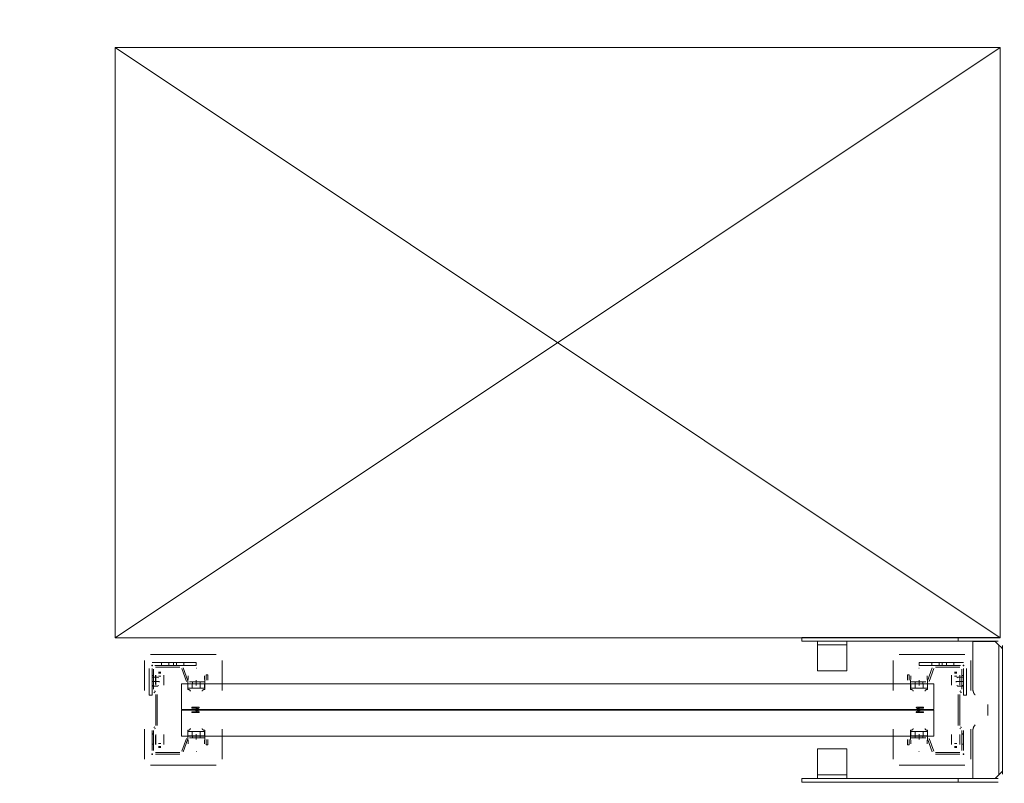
# Model space of a CAD drawing. Header units: millimetres. Extents: x -12989 to 357906, y -50379 to 30884.
# Tile 123 of 256: x 10529 to 11864, y 670 to 1704. Entities that reach past the tile are written whole.
import ezdxf

# ---------------------------------------------------------------- set-up
doc = ezdxf.new("R2010")
doc.units = ezdxf.units.MM
doc.header["$MEASUREMENT"] = 0
doc.linetypes.add('MITTE2', pattern=[112.5, 75, -12.5, 12.5, -12.5])
doc.layers.add('Nowe_A_WYM_ZEWNETRZNE', color=7, linetype='Continuous')
for name, color, linetype, lineweight in [('Nowe_A_WYM_ZEWNETRZNE_Nr_pióra__1', 7, 'Continuous', 13), ('Nowe_A_WYM_ZEWNETRZNE_Nr_pióra__45', 7, 'Continuous', 15), ('Nowe_A_WYM_ZEWNETRZNE_Nr_pióra__85', 7, 'Continuous', 13), ('Nowe_REGAŁY_Nr_pióra__18', 9, 'Continuous', 13)]:
    doc.layers.add(name, color=color, linetype=linetype, lineweight=lineweight)
doc.styles.add('STYL_AUTOMATYCZNY_3', font='arial.ttf')
doc.dimstyles.new('STYL_AUTOMATYCZNY__1', dxfattribs={"dimtxt": 139.999998, "dimasz": 71.25, "dimexe": 0.18, "dimexo": 0.0625, "dimgap": 0, "dimtad": 1, "dimtih": 1, "dimtoh": 1, "dimdec": 0, "dimlfac": 0.1, "dimzin": 0, "dimdsep": 46, "dimtxsty": 'STYL_AUTOMATYCZNY_3', "dimblk": 'ARROWHEAD_6', "dimblk1": 'ARROWHEAD_6', "dimblk2": 'ARROWHEAD_6', "dimcen": 0.09, "dimse1": 1, "dimse2": 1, "dimclrd": 7, "dimclre": 7, "dimclrt": 7, "dimadec": 0, "dimazin": 0, "dimtfac": 1, "dimtdec": 4, "dimtmove": 0, "dimatfit": 3, "dimfxl": 0, "dimtolj": 1, "dimtzin": 0, "dimarcsym": 0})
doc.dimstyles.new('STYL_AUTOMATYCZNY__2', dxfattribs={"dimtxt": 139.999998, "dimasz": 71.25, "dimexe": 0.18, "dimexo": 0.0625, "dimgap": 0, "dimtad": 1, "dimdec": 0, "dimlfac": 0.1, "dimzin": 0, "dimdsep": 46, "dimtxsty": 'STYL_AUTOMATYCZNY_3', "dimblk": 'ARROWHEAD_6', "dimblk1": 'ARROWHEAD_6', "dimblk2": 'ARROWHEAD_6', "dimcen": 0.09, "dimse1": 1, "dimse2": 1, "dimclrd": 7, "dimclre": 7, "dimclrt": 7, "dimadec": 0, "dimazin": 0, "dimtfac": 1, "dimtdec": 4, "dimtmove": 0, "dimatfit": 3, "dimfxl": 0, "dimtolj": 1, "dimtzin": 0, "dimarcsym": 0})

# ---------------------------------------------------------------- blocks, each defined once
blk = doc.blocks.new('*D267')
at = {"layer": 'Nowe_A_WYM_ZEWNETRZNE_Nr_pióra__45', "color": 7, "linetype": 'Continuous', "lineweight": 15}
for p, q in [((-1341, 187.5), (-1266, 112.5)), ((-1341, 37.5), (-1266, -37.5))]:
    blk.add_line(p, q, dxfattribs=at)
at = {"layer": 'Nowe_A_WYM_ZEWNETRZNE_Nr_pióra__85', "color": 7, "linetype": 'Continuous', "lineweight": 13}
for p, q in [((-1303.5, 150), (-1303.5, 6849.8)), ((-1233.2, 150), (-1373.8, 150)), ((-1303.5, 0), (-1303.5, 150)), ((-1233.2, 0), (-1373.8, 0)), ((-1303.5, -56.2), (-1303.5, 0))]:
    blk.add_line(p, q, dxfattribs=at)
at = {"layer": 'Nowe_A_WYM_ZEWNETRZNE_Nr_pióra__1', "color": 7, "lineweight": 13, "insert": (-1331.5, -251.1), "char_height": 140, "attachment_point": 7, "rotation": 90, "style": 'STYL_AUTOMATYCZNY_3'}
blk.add_mtext('\\A1;{\\pql;\\fArial|b0|i0|c238|p0;\\W1.000000;15}', dxfattribs=at)
blk = doc.blocks.new('ARROWHEAD_6')
at = {"color": 0, "linetype": 'Continuous', "lineweight": 0}
for p, q in [((-0.5, -0.5), (0.5, 0.5)), ((0, 0), (-1, 0))]:
    blk.add_line(p, q, dxfattribs=at)
blk = doc.blocks.new('*D268')
at = {"layer": 'Nowe_A_WYM_ZEWNETRZNE_Nr_pióra__45', "color": 7, "linetype": 'Continuous', "lineweight": 15}
blk.add_line((-1341, 187.5), (-1266, 112.5), dxfattribs=at)
at = {"layer": 'Nowe_A_WYM_ZEWNETRZNE_Nr_pióra__85', "color": 7, "linetype": 'Continuous', "lineweight": 13}
blk.add_line((-1303.5, 150), (-1303.5, 6849.8), dxfattribs=at)
blk = doc.blocks.new('*D269')
at = {"layer": 'Nowe_A_WYM_ZEWNETRZNE_Nr_pióra__45', "color": 7, "linetype": 'Continuous', "lineweight": 15}
for p, q in [((-1341, 6887.3), (-1266, 6812.3)), ((-1341, 187.5), (-1266, 112.5))]:
    blk.add_line(p, q, dxfattribs=at)
at = {"layer": 'Nowe_A_WYM_ZEWNETRZNE_Nr_pióra__85', "color": 7, "linetype": 'Continuous', "lineweight": 13}
for p, q in [((-1233.2, 6849.8), (-1373.8, 6849.8)), ((-1303.5, 150), (-1303.5, 6849.8))]:
    blk.add_line(p, q, dxfattribs=at)
at = {"layer": 'Nowe_A_WYM_ZEWNETRZNE_Nr_pióra__1', "color": 7, "lineweight": 13, "char_height": 140, "attachment_point": 7, "rotation": 90, "style": 'STYL_AUTOMATYCZNY_3'}
for s, insert in [('\\A1;{\\pql;\\fArial|b0|i0|c238|p0;\\W1.000000;15}', (-1331.5, 6598.8)), ('\\A1;{\\pql;\\fArial|b0|i0|c238|p0;\\W1.000000;670}', (-1331.5, 3233))]:
    blk.add_mtext(s, dxfattribs=dict(at, insert=insert))
blk = doc.blocks.new('*D325')
at = {"layer": 'Nowe_A_WYM_ZEWNETRZNE_Nr_pióra__45', "color": 7, "linetype": 'Continuous', "lineweight": 15}
for p, q in [((5753.2, -1542.1), (5678.2, -1617.1)), ((36387.5, -1542.1), (36312.5, -1617.1))]:
    blk.add_line(p, q, dxfattribs=at)
at = {"layer": 'Nowe_A_WYM_ZEWNETRZNE_Nr_pióra__85', "color": 7, "linetype": 'Continuous', "lineweight": 13}
for p, q in [((5715.7, -1649.9), (5715.7, -1509.3)), ((36350, -1649.9), (36350, -1509.3)), ((5715.7, -1579.6), (36350, -1579.6))]:
    blk.add_line(p, q, dxfattribs=at)
at = {"layer": 'Nowe_A_WYM_ZEWNETRZNE_Nr_pióra__1', "color": 7, "lineweight": 13, "char_height": 140, "attachment_point": 7, "style": 'STYL_AUTOMATYCZNY_3'}
for s, insert in [('\\A1;{\\pql;\\fArial|b0|i0|c238|p0;\\W1.000000;3\xa0063}', (20685.9, -1551.6)), ('\\A1;{\\pql;\\fArial|b0|i0|c238|p0;\\W1.000000;15}', (36098.9, -1551.6))]:
    blk.add_mtext(s, dxfattribs=dict(at, insert=insert))
blk = doc.blocks.new('*D327')
at = {"layer": 'Nowe_A_WYM_ZEWNETRZNE_Nr_pióra__45', "color": 7, "linetype": 'Continuous', "lineweight": 15}
for p, q in [((36387.5, -1542.1), (36312.5, -1617.1)), ((36462.5, -1617.1), (36537.5, -1542.1))]:
    blk.add_line(p, q, dxfattribs=at)
at = {"layer": 'Nowe_A_WYM_ZEWNETRZNE_Nr_pióra__85', "color": 7, "linetype": 'Continuous', "lineweight": 13}
for p, q in [((36350, -1649.9), (36350, -1509.3)), ((36500, -1649.9), (36500, -1509.3)), ((5715.7, -1579.6), (36350, -1579.6)), ((36350, -1579.6), (36500, -1579.6)), ((36500, -1579.6), (36556.2, -1579.6))]:
    blk.add_line(p, q, dxfattribs=at)
blk = doc.blocks.new('*D397')
at = {"layer": 'Nowe_A_WYM_ZEWNETRZNE_Nr_pióra__45', "color": 7, "linetype": 'Continuous', "lineweight": 15}
for p, q in [((1158.9, 187.5), (1233.9, 112.5)), ((1158.9, 37.5), (1233.9, -37.5))]:
    blk.add_line(p, q, dxfattribs=at)
at = {"layer": 'Nowe_A_WYM_ZEWNETRZNE_Nr_pióra__85', "color": 7, "linetype": 'Continuous', "lineweight": 13}
for p, q in [((1196.4, 150), (1196.4, 3150)), ((1266.7, 150), (1126.1, 150)), ((1196.4, 0), (1196.4, 150)), ((1266.7, 0), (1126.1, 0)), ((1196.4, -56.2), (1196.4, 0))]:
    blk.add_line(p, q, dxfattribs=at)
at = {"layer": 'Nowe_A_WYM_ZEWNETRZNE_Nr_pióra__1', "color": 7, "lineweight": 13, "insert": (1168.4, -251.1), "char_height": 140, "attachment_point": 7, "rotation": 90, "style": 'STYL_AUTOMATYCZNY_3'}
blk.add_mtext('\\A1;{\\pql;\\fArial|b0|i0|c238|p0;\\W1.000000;15}', dxfattribs=at)
blk = doc.blocks.new('*D398')
at = {"layer": 'Nowe_A_WYM_ZEWNETRZNE_Nr_pióra__45', "color": 7, "linetype": 'Continuous', "lineweight": 15}
for p, q in [((1158.9, 3187.5), (1233.9, 3112.5)), ((1158.9, 187.5), (1233.9, 112.5))]:
    blk.add_line(p, q, dxfattribs=at)
at = {"layer": 'Nowe_A_WYM_ZEWNETRZNE_Nr_pióra__85', "color": 7, "linetype": 'Continuous', "lineweight": 13}
for p, q in [((1266.7, 3150), (1126.1, 3150)), ((1196.4, 150), (1196.4, 3150))]:
    blk.add_line(p, q, dxfattribs=at)
at = {"layer": 'Nowe_A_WYM_ZEWNETRZNE_Nr_pióra__1', "color": 7, "lineweight": 13, "char_height": 140, "attachment_point": 7, "rotation": 90, "style": 'STYL_AUTOMATYCZNY_3'}
for s, insert in [('\\A1;{\\pql;\\fArial|b0|i0|c238|p0;\\W1.000000;15}', (1168.4, 2898.9)), ('\\A1;{\\pql;\\fArial|b0|i0|c238|p0;\\W1.000000;300}', (1168.4, 1383))]:
    blk.add_mtext(s, dxfattribs=dict(at, insert=insert))
blk = doc.blocks.new('*D406')
at = {"layer": 'Nowe_A_WYM_ZEWNETRZNE_Nr_pióra__45', "color": 7, "linetype": 'Continuous', "lineweight": 15}
for p, q in [((4921.7, 187.5), (4996.7, 112.5)), ((4921.7, 37.5), (4996.7, -37.5))]:
    blk.add_line(p, q, dxfattribs=at)
at = {"layer": 'Nowe_A_WYM_ZEWNETRZNE_Nr_pióra__85', "color": 7, "linetype": 'Continuous', "lineweight": 13}
for p, q in [((4959.2, 150), (4959.2, 1850)), ((5029.5, 150), (4888.9, 150)), ((4959.2, 0), (4959.2, 150)), ((5029.5, 0), (4888.9, 0)), ((4959.2, -56.2), (4959.2, 0))]:
    blk.add_line(p, q, dxfattribs=at)
at = {"layer": 'Nowe_A_WYM_ZEWNETRZNE_Nr_pióra__1', "color": 7, "lineweight": 13, "insert": (4931.2, -251.1), "char_height": 140, "attachment_point": 7, "rotation": 90, "style": 'STYL_AUTOMATYCZNY_3'}
blk.add_mtext('\\A1;{\\pql;\\fArial|b0|i0|c238|p0;\\W1.000000;15}', dxfattribs=at)
blk = doc.blocks.new('*D407')
at = {"layer": 'Nowe_A_WYM_ZEWNETRZNE_Nr_pióra__45', "color": 7, "linetype": 'Continuous', "lineweight": 15}
for p, q in [((4921.7, 1887.5), (4996.7, 1812.5)), ((4921.7, 187.5), (4996.7, 112.5))]:
    blk.add_line(p, q, dxfattribs=at)
at = {"layer": 'Nowe_A_WYM_ZEWNETRZNE_Nr_pióra__85', "color": 7, "linetype": 'Continuous', "lineweight": 13}
for p, q in [((5029.5, 1850), (4888.9, 1850)), ((4959.2, 150), (4959.2, 1850))]:
    blk.add_line(p, q, dxfattribs=at)
at = {"layer": 'Nowe_A_WYM_ZEWNETRZNE_Nr_pióra__1', "color": 7, "lineweight": 13, "char_height": 140, "attachment_point": 7, "rotation": 90, "style": 'STYL_AUTOMATYCZNY_3'}
for s, insert in [('\\A1;{\\pql;\\fArial|b0|i0|c238|p0;\\W1.000000;15}', (4931.2, 1598.9)), ('\\A1;{\\pql;\\fArial|b0|i0|c238|p0;\\W1.000000;170}', (4931.2, 733))]:
    blk.add_mtext(s, dxfattribs=dict(at, insert=insert))

msp = doc.modelspace()

# ---------------------------------------------------------------- linework, layer by layer
at = {"layer": 'Nowe_REGAŁY_Nr_pióra__18', "color": 9, "linetype": 'Continuous', "lineweight": 13}
for p, q in [((11589.6, 862), (11589.6, 867)), ((11855.7, 867), (11589.6, 867)), ((11589.6, 862), (11855.7, 862)), ((11610.8, 860), (11610.8, 862)), ((11610.8, 860), (11610.8, 857)), ((11650.8, 857), (11610.8, 857)), ((11610.8, 851), (11610.8, 857)), ((11650.8, 862), (11650.8, 860)), ((11650.8, 857), (11650.8, 860)), ((11650.8, 857), (11650.8, 851)), ((11801.6, 862), (11801.6, 867)), ((11824.7, 861.8), (11821.7, 861.8)), ((11821.7, 796.4), (11821.7, 861.8)), ((11824.7, 861.8), (11850.7, 861.8)), ((11850.7, 861.8), (11851.7, 861.8)), ((11856.7, 856.8), (11851.7, 861.8)), ((11856.7, 856.8), (11859.7, 853.8)), ((11856.7, 681), (11856.7, 856.8)), ((11861.7, 856), (11861.7, 682)), ((10706.7, 844), (10795.7, 844)), ((11610.8, 825), (11610.8, 851)), ((11650.8, 851), (11650.8, 825)), ((11810.7, 844), (11721.7, 844)), ((11861.7, 851.8), (11859.7, 853.8)), ((10698.7, 795.2), (10698.7, 836)), ((10709.6, 829), (10707.8, 829)), ((10708.7, 833), (10768.7, 833)), ((10708.7, 829.9), (10708.7, 828.1)), ((10768.7, 829), (10712.7, 829)), ((10713.4, 829), (10746.5, 829)), ((10721.7, 829), (10721.7, 833)), ((10731.7, 829), (10731.7, 833)), ((10737.7, 829), (10737.7, 833)), ((10741.7, 829), (10741.7, 833)), ((10751.7, 829), (10751.7, 833)), ((10768.7, 829), (10768.7, 833)), ((10803.7, 836), (10803.7, 795.2)), ((11713.7, 836), (11713.7, 795.2)), ((11808.7, 833), (11748.7, 833)), ((11748.7, 829), (11748.7, 833)), ((11748.7, 829), (11804.7, 829)), ((11765.7, 829), (11765.7, 833)), ((11803.9, 829), (11770.8, 829)), ((11775.7, 829), (11775.7, 833)), ((11779.7, 829), (11779.7, 833)), ((11785.7, 829), (11785.7, 833)), ((11795.7, 829), (11795.7, 833)), ((11809.6, 829), (11807.8, 829)), ((11808.7, 829.9), (11808.7, 828.1)), ((11818.7, 795.2), (11818.7, 836)), ((10704.7, 789), (10704.7, 825)), ((10708.7, 825), (10708.7, 789)), ((10708.7, 797.1), (10708.7, 824.3)), ((10708.7, 815.5), (10710.9, 815.5)), ((10710.9, 824.3), (10710.9, 797.1)), ((10746.5, 826.8), (10713.4, 826.8)), ((10713.6, 803.9), (10713.6, 816.1)), ((10713.7, 815.9), (10713.7, 811.7)), ((10717.6, 820.1), (10720.8, 820.1)), ((10720.7, 818.8), (10717.7, 818.8)), ((10720.7, 814.5), (10717.7, 814.5)), ((10724.7, 811.7), (10724.7, 815.9)), ((10724.8, 816.1), (10724.8, 803.9)), ((10755.3, 807.6), (10748.9, 825.1)), ((10751, 825.9), (10757.4, 808.4)), ((10757.2, 804.3), (10757.5, 815)), ((10768.4, 825.6), (10768.9, 825.6)), ((10779.8, 815), (10780.2, 804.3)), ((10782.2, 816.5), (10784.4, 816.5)), ((10782.2, 809.3), (10782.2, 816.5)), ((10784.4, 816.5), (10784.4, 809.3)), ((11610.8, 825), (11610.8, 822)), ((11650.8, 822), (11610.8, 822)), ((11650.8, 822), (11650.8, 825)), ((11732.9, 816.5), (11732.9, 809.3)), ((11735.2, 816.5), (11732.9, 816.5)), ((11735.2, 809.3), (11735.2, 816.5)), ((11737.5, 815), (11737.2, 804.3)), ((11748.9, 825.6), (11748.4, 825.6)), ((11760.2, 804.3), (11759.8, 815)), ((11766.3, 825.9), (11760, 808.4)), ((11762.1, 807.6), (11768.4, 825.1)), ((11770.8, 826.8), (11803.9, 826.8)), ((11792.6, 816.1), (11792.6, 803.9)), ((11792.7, 811.7), (11792.7, 815.9)), ((11799.8, 820.1), (11796.6, 820.1)), ((11796.7, 818.8), (11799.7, 818.8)), ((11796.7, 814.5), (11799.7, 814.5)), ((11803.7, 815.9), (11803.7, 811.7)), ((11803.8, 803.9), (11803.8, 816.1)), ((11806.4, 824.3), (11806.4, 797.1)), ((11808.7, 815.5), (11806.4, 815.5)), ((11808.7, 825), (11808.7, 789)), ((11808.7, 797.1), (11808.7, 824.3)), ((11812.7, 789), (11812.7, 825)), ((10708.6, 807.3), (10717.5, 807.3)), ((10708.7, 813.3), (10716.2, 813.3)), ((10710.9, 802), (10708.7, 802)), ((10710.9, 801.5), (10708.7, 801.5)), ((10708.7, 801.2), (10716.2, 801.2)), ((10713.7, 803.9), (10713.6, 803.9)), ((10713.7, 811.7), (10713.7, 805.1)), ((10713.7, 802.3), (10713.7, 805.1)), ((10713.7, 802.3), (10713.7, 803.9)), ((10713.7, 802.3), (10713.7, 802.3)), ((10713.7, 802.3), (10713.7, 802.3)), ((10717.6, 812.3), (10716.2, 813.3)), ((10716.2, 801.2), (10717.6, 802.2)), ((10718.5, 807.9), (10718.5, 806.6)), ((10724.7, 805.1), (10724.7, 811.7)), ((10724.7, 802.3), (10724.7, 805.1)), ((10724.7, 803.9), (10724.7, 802.3)), ((10724.8, 803.9), (10724.7, 803.9)), ((10724.7, 802.3), (10724.7, 802.3)), ((10724.7, 802.3), (10724.7, 802.3)), ((10757.2, 797.8), (10757.2, 804.3)), ((10757.2, 804.3), (10757.2, 804.3)), ((10757.3, 798.5), (10757.3, 804.3)), ((10757.3, 804.3), (10757.7, 804.3)), ((10757.7, 804.3), (10768.6, 804.3)), ((10759.7, 806.8), (10779.7, 806.8)), ((10779.7, 804.5), (10759.7, 804.5)), ((10763.2, 804.3), (10763.2, 798.3)), ((10763.5, 806.8), (10763.5, 804.5)), ((10768.6, 804.3), (10768.7, 804.3)), ((10768.7, 804.3), (10779.6, 804.3)), ((10773.8, 806.8), (10773.8, 804.5)), ((10774.2, 804.3), (10774.2, 798.3)), ((10779.6, 804.3), (10780, 804.3)), ((10780, 798.3), (10780, 804.3)), ((10780.2, 804.3), (10780.2, 804.3)), ((10780.2, 804.3), (10780.2, 797.8)), ((11737.2, 804.3), (11737.2, 804.3)), ((11737.2, 804.3), (11737.2, 797.8)), ((11737.3, 798.3), (11737.3, 804.3)), ((11737.7, 804.3), (11737.3, 804.3)), ((11757.6, 806.8), (11737.7, 806.8)), ((11737.7, 804.5), (11757.6, 804.5)), ((11748.6, 804.3), (11737.7, 804.3)), ((11743.2, 804.3), (11743.2, 798.3)), ((11743.5, 806.8), (11743.5, 804.5)), ((11748.7, 804.3), (11748.6, 804.3)), ((11759.6, 804.3), (11748.7, 804.3)), ((11753.8, 806.8), (11753.8, 804.5)), ((11754.2, 804.3), (11754.2, 798.3)), ((11760, 804.3), (11759.6, 804.3)), ((11760, 798.5), (11760, 804.3)), ((11760.2, 797.8), (11760.2, 804.3)), ((11760.2, 804.3), (11760.2, 804.3)), ((11792.6, 803.9), (11792.7, 803.9)), ((11792.7, 805.1), (11792.7, 811.7)), ((11792.7, 802.3), (11792.7, 805.1)), ((11792.7, 803.9), (11792.7, 802.3)), ((11792.7, 802.3), (11792.7, 802.3)), ((11792.7, 802.3), (11792.7, 802.3)), ((11798.8, 807.9), (11798.8, 806.6)), ((11799.7, 812.3), (11801.1, 813.3)), ((11801.1, 801.2), (11799.7, 802.2)), ((11808.7, 807.3), (11799.9, 807.3)), ((11808.7, 813.3), (11801.1, 813.3)), ((11808.7, 801.2), (11801.1, 801.2)), ((11803.7, 811.7), (11803.7, 805.1)), ((11803.7, 802.3), (11803.7, 805.1)), ((11803.7, 802.3), (11803.7, 803.9)), ((11803.7, 803.9), (11803.8, 803.9)), ((11803.7, 802.3), (11803.7, 802.3)), ((11803.7, 802.3), (11803.7, 802.3)), ((11806.4, 802), (11808.7, 802)), ((11806.4, 801.5), (11808.7, 801.5)), ((10704.7, 789), (10708.7, 789)), ((10712.4, 792.1), (10711, 792.9)), ((10712.2, 794.9), (10713.5, 794.1)), ((10713.7, 748), (10713.7, 790)), ((10715.9, 790), (10715.9, 748)), ((10757.2, 800), (10757.2, 796.6)), ((10757.3, 798.3), (10757.7, 798.3)), ((10768.6, 798.3), (10757.7, 798.3)), ((10768.6, 798.3), (10768.7, 798.3)), ((10779.6, 798.3), (10768.7, 798.3)), ((10779.6, 798.3), (10780, 798.3)), ((11737.7, 798.3), (11737.3, 798.3)), ((11737.7, 798.3), (11748.6, 798.3)), ((11748.7, 798.3), (11748.6, 798.3)), ((11748.7, 798.3), (11759.6, 798.3)), ((11760, 798.3), (11759.6, 798.3)), ((11760.1, 800), (11760.1, 796.6)), ((11801.4, 790), (11801.4, 748)), ((11803.7, 748), (11803.7, 790)), ((11805.2, 794.9), (11803.8, 794.1)), ((11804.9, 792.1), (11806.3, 792.9)), ((11812.7, 789), (11808.7, 789)), ((11841.7, 761.4), (11841.7, 776.4)), ((10763.2, 772.5), (10772.2, 772.5)), ((10770.5, 771.5), (10763.2, 771.5)), ((10763.2, 766.5), (10770.5, 766.5)), ((10772.2, 765.5), (10763.2, 765.5)), ((10767.5, 769.5), (10770.5, 771.5)), ((10770.5, 766.5), (10767.5, 768.5)), ((10772.4, 771.6), (10768.6, 769)), ((10768.6, 769), (10772.4, 766.4)), ((11744.9, 771.6), (11748.8, 769)), ((11748.8, 769), (11744.9, 766.4)), ((11754.2, 772.5), (11745.2, 772.5)), ((11745.2, 765.5), (11754.2, 765.5)), ((11746.8, 771.5), (11754.2, 771.5)), ((11749.9, 769.5), (11746.8, 771.5)), ((11746.8, 766.5), (11749.9, 768.5)), ((11754.2, 766.5), (11746.8, 766.5)), ((10698.7, 702), (10698.7, 742.9)), ((10708.7, 713.8), (10708.7, 741)), ((10708.7, 736.5), (10710.9, 736.5)), ((10708.7, 736), (10710.9, 736)), ((10710.9, 741), (10710.9, 713.8)), ((10711, 745.1), (10712.4, 745.9)), ((10713.5, 743.9), (10712.2, 743.1)), ((10713.7, 734.1), (10713.7, 735.8)), ((10713.7, 735.8), (10713.7, 735.8)), ((10713.7, 735.8), (10713.7, 735.7)), ((10713.7, 735.7), (10713.7, 732.9)), ((10724.7, 735.7), (10724.7, 735.8)), ((10724.7, 735.8), (10724.7, 735.8)), ((10724.7, 735.8), (10724.7, 734.1)), ((10724.7, 735.7), (10724.7, 732.9)), ((10757.2, 741.4), (10757.2, 738)), ((10757.2, 733.8), (10757.2, 740.3)), ((10757.3, 739.8), (10757.7, 739.8)), ((10757.3, 733.8), (10757.3, 739.5)), ((10757.7, 739.8), (10768.6, 739.8)), ((10763.2, 733.8), (10763.2, 739.8)), ((10768.6, 739.8), (10768.7, 739.8)), ((10768.7, 739.8), (10779.6, 739.8)), ((10774.2, 733.8), (10774.2, 739.8)), ((10779.6, 739.8), (10780, 739.8)), ((10780, 739.5), (10780, 733.8)), ((10780.1, 738), (10780.1, 741.4)), ((10780.2, 740.3), (10780.2, 733.8)), ((10803.7, 742.9), (10803.7, 702)), ((11713.7, 742.9), (11713.7, 702)), ((11737.2, 738), (11737.2, 741.4)), ((11737.2, 740.3), (11737.2, 733.8)), ((11737.7, 739.8), (11737.3, 739.8)), ((11737.3, 739.5), (11737.3, 733.8)), ((11748.6, 739.8), (11737.7, 739.8)), ((11743.2, 733.8), (11743.2, 739.8)), ((11748.7, 739.8), (11748.6, 739.8)), ((11759.6, 739.8), (11748.7, 739.8)), ((11754.2, 733.8), (11754.2, 739.8)), ((11760, 739.8), (11759.6, 739.8)), ((11760, 733.8), (11760, 739.5)), ((11760.1, 741.4), (11760.1, 738)), ((11760.2, 733.8), (11760.2, 740.3)), ((11792.7, 735.7), (11792.7, 735.8)), ((11792.7, 735.8), (11792.7, 735.8)), ((11792.7, 735.8), (11792.7, 734.1)), ((11792.7, 735.7), (11792.7, 732.9)), ((11803.7, 734.1), (11803.7, 735.8)), ((11803.7, 735.8), (11803.7, 735.8)), ((11803.7, 735.8), (11803.7, 735.7)), ((11803.7, 735.7), (11803.7, 732.9)), ((11803.8, 743.9), (11805.2, 743.1)), ((11806.3, 745.1), (11804.9, 745.9)), ((11806.4, 741), (11806.4, 713.8)), ((11808.7, 736.5), (11806.4, 736.5)), ((11808.7, 736), (11806.4, 736)), ((11808.7, 713.8), (11808.7, 741)), ((11818.7, 702), (11818.7, 742.9)), ((11821.7, 676), (11821.7, 741.5)), ((10710.9, 722.5), (10708.7, 722.5)), ((10713.6, 721.9), (10713.6, 734.1)), ((10713.6, 734.1), (10713.7, 734.1)), ((10713.7, 726.3), (10713.7, 732.9)), ((10713.7, 726.3), (10713.7, 722.1)), ((10720.7, 723.5), (10717.7, 723.5)), ((10724.7, 734.1), (10724.8, 734.1)), ((10724.7, 732.9), (10724.7, 726.3)), ((10724.7, 722.1), (10724.7, 726.3)), ((10724.8, 734.1), (10724.8, 721.9)), ((10748.9, 712.9), (10755.3, 730.4)), ((10757.4, 729.6), (10751, 712.1)), ((10757.5, 723), (10757.2, 733.8)), ((10757.2, 733.8), (10757.2, 733.8)), ((10757.3, 733.8), (10757.7, 733.8)), ((10768.6, 733.8), (10757.7, 733.8)), ((10759.7, 733.5), (10779.7, 733.5)), ((10779.7, 731.3), (10759.7, 731.3)), ((10763.5, 733.5), (10763.5, 731.3)), ((10768.6, 733.8), (10768.7, 733.8)), ((10779.6, 733.8), (10768.7, 733.8)), ((10773.8, 733.5), (10773.8, 731.3)), ((10779.6, 733.8), (10780, 733.8)), ((10780.2, 733.8), (10779.8, 723)), ((10780.2, 733.8), (10780.2, 733.8)), ((10782.2, 721.5), (10782.2, 728.8)), ((10784.4, 721.5), (10782.2, 721.5)), ((10784.4, 728.8), (10784.4, 721.5)), ((11732.9, 728.8), (11732.9, 721.5)), ((11732.9, 721.5), (11735.2, 721.5)), ((11735.2, 721.5), (11735.2, 728.8)), ((11737.2, 733.8), (11737.2, 733.8)), ((11737.2, 733.8), (11737.5, 723)), ((11737.7, 733.8), (11737.3, 733.8)), ((11737.7, 733.8), (11748.6, 733.8)), ((11757.6, 733.5), (11737.7, 733.5)), ((11737.7, 731.3), (11757.6, 731.3)), ((11743.5, 733.5), (11743.5, 731.3)), ((11748.7, 733.8), (11748.6, 733.8)), ((11748.7, 733.8), (11759.6, 733.8)), ((11753.8, 733.5), (11753.8, 731.3)), ((11760, 733.8), (11759.6, 733.8)), ((11759.8, 723), (11760.2, 733.8)), ((11760, 729.6), (11766.3, 712.1)), ((11760.2, 733.8), (11760.2, 733.8)), ((11768.4, 712.9), (11762.1, 730.4)), ((11792.7, 734.1), (11792.6, 734.1)), ((11792.6, 734.1), (11792.6, 721.9)), ((11792.7, 732.9), (11792.7, 726.3)), ((11792.7, 722.1), (11792.7, 726.3)), ((11796.7, 723.5), (11799.7, 723.5)), ((11803.8, 734.1), (11803.7, 734.1)), ((11803.7, 726.3), (11803.7, 732.9)), ((11803.7, 726.3), (11803.7, 722.1)), ((11803.8, 721.9), (11803.8, 734.1)), ((11806.4, 722.5), (11808.7, 722.5)), ((10709.6, 709), (10707.8, 709)), ((10708.7, 709.9), (10708.7, 708.1)), ((10713.4, 711.3), (10746.5, 711.3)), ((10746.5, 709), (10713.4, 709)), ((10720.8, 717.9), (10717.6, 717.9)), ((10720.7, 719.3), (10717.7, 719.3)), ((10768.9, 712.5), (10768.4, 712.5)), ((11610.8, 716), (11610.8, 713)), ((11610.8, 716), (11650.8, 716)), ((11610.8, 687), (11610.8, 713)), ((11650.8, 713), (11650.8, 716)), ((11650.8, 713), (11650.8, 687)), ((11748.4, 712.5), (11748.9, 712.5)), ((11803.9, 711.3), (11770.8, 711.3)), ((11770.8, 709), (11803.9, 709)), ((11796.6, 717.9), (11799.8, 717.9)), ((11796.7, 719.3), (11799.7, 719.3)), ((11809.6, 709), (11807.8, 709)), ((11808.7, 709.9), (11808.7, 708.1)), ((10795.7, 694), (10706.7, 694)), ((11610.8, 681), (11610.8, 687)), ((11610.8, 681), (11610.8, 678)), ((11610.8, 681), (11650.8, 681)), ((11650.8, 687), (11650.8, 681)), ((11650.8, 678), (11650.8, 681)), ((11721.7, 694), (11810.7, 694)), ((11851.7, 676), (11856.7, 681)), ((11859.7, 684), (11856.7, 681)), ((11859.7, 684), (11861.7, 686)), ((11589.6, 676), (11589.6, 671)), ((11855.7, 676), (11589.6, 676)), ((11855.7, 671), (11589.6, 671)), ((11610.8, 676), (11610.8, 678)), ((11650.8, 678), (11650.8, 676)), ((11801.6, 671), (11801.6, 676))]:
    msp.add_line(p, q, dxfattribs=at)
at = {"layer": 'Nowe_REGAŁY_Nr_pióra__18', "color": 9, "linetype": 'MITTE2', "lineweight": 13}
for p, q in [((10768.7, 809.3), (10768.7, 802)), ((11748.7, 809.3), (11748.7, 802)), ((10768.7, 736), (10768.7, 728.8)), ((11748.7, 736), (11748.7, 728.8))]:
    msp.add_line(p, q, dxfattribs=at)
at = {"layer": 'Nowe_REGAŁY_Nr_pióra__18', "color": 9, "linetype": 'Continuous', "lineweight": 13}
msp.add_lwpolyline([(10658.7, 866.6), (11858.7, 866.6), (11858.7, 1666.6), (10658.7, 1666.6), (10658.7, 866.6), (11858.7, 1666.6), (10658.7, 1666.6), (11858.7, 866.6)], dxfattribs=at)
for points in [[(10748.7, 804.5), (10748.7, 769.5), (11768.7, 769.5), (11768.7, 804.5)], [(10748.7, 768.5), (10748.7, 733.5), (11768.7, 733.5), (11768.7, 768.5)]]:
    msp.add_lwpolyline(points, close=True, dxfattribs=at)
at = {"layer": 'Nowe_REGAŁY_Nr_pióra__18', "color": 9, "linetype": 'Continuous', "lineweight": 13, "flags": 128}
for points in [[(10757.3, 804.3), (10757.3, 804.2), (10757.3, 804.2), (10757.3, 804.1), (10757.3, 804.1), (10757.3, 804), (10757.3, 803.9), (10757.3, 803.8), (10757.3, 803.6), (10757.3, 803.5), (10757.2, 803.3), (10757.2, 803.2), (10757.2, 803), (10757.2, 802.8), (10757.2, 802.5), (10757.2, 802.3), (10757.2, 802.1), (10757.2, 801.8), (10757.2, 801.5), (10757.2, 801.3), (10757.2, 801), (10757.2, 800.7), (10757.2, 800.4), (10757.2, 800)], [(11760, 804.3), (11760, 804.2), (11760, 804.2), (11760, 804.1), (11760.1, 804.1), (11760.1, 804), (11760.1, 803.9), (11760.1, 803.8), (11760.1, 803.6), (11760.1, 803.5), (11760.1, 803.3), (11760.1, 803.2), (11760.1, 803), (11760.1, 802.8), (11760.1, 802.5), (11760.1, 802.3), (11760.1, 802.1), (11760.1, 801.8), (11760.1, 801.5), (11760.1, 801.3), (11760.1, 801), (11760.1, 800.7), (11760.1, 800.4), (11760.1, 800)], [(10757.2, 796.6), (10757.2, 796.7), (10757.2, 796.8), (10757.2, 797), (10757.2, 797.1), (10757.2, 797.2), (10757.2, 797.3), (10757.2, 797.4), (10757.2, 797.5), (10757.2, 797.6), (10757.2, 797.7), (10757.2, 797.7), (10757.2, 797.8), (10757.2, 797.9), (10757.3, 798), (10757.3, 798), (10757.3, 798.1), (10757.3, 798.1), (10757.3, 798.2), (10757.3, 798.2), (10757.3, 798.2), (10757.3, 798.2), (10757.3, 798.3), (10757.3, 798.3)], [(10757.2, 796.6), (10757.4, 796.6), (10757.6, 796.6), (10757.9, 796.5), (10758.1, 796.5), (10758.3, 796.5), (10758.5, 796.4), (10758.7, 796.4), (10758.9, 796.3), (10759.1, 796.2), (10759.3, 796.1), (10759.5, 796.1), (10759.7, 796), (10759.8, 795.8), (10759.9, 795.7), (10760.1, 795.6), (10760.2, 795.5), (10760.3, 795.3), (10760.4, 795.2), (10760.5, 795.1), (10760.5, 794.9), (10760.6, 794.7), (10760.6, 794.6), (10760.7, 794.4), (10760.7, 794.3)], [(10776.7, 794.3), (10776.7, 794.4), (10776.7, 794.6), (10776.7, 794.7), (10776.8, 794.9), (10776.9, 795.1), (10776.9, 795.2), (10777, 795.3), (10777.1, 795.5), (10777.3, 795.6), (10777.4, 795.7), (10777.5, 795.8), (10777.7, 795.9), (10777.9, 796), (10778, 796.1), (10778.2, 796.2), (10778.4, 796.3), (10778.6, 796.4), (10778.8, 796.4), (10779, 796.5), (10779.2, 796.5), (10779.5, 796.5), (10779.7, 796.6), (10779.9, 796.6), (10780.1, 796.6)], [(10780.1, 796.6), (10780.1, 796.7), (10780.1, 796.8), (10780.1, 796.9), (10780.1, 797.1), (10780.1, 797.2), (10780.1, 797.3), (10780.1, 797.4), (10780.1, 797.5), (10780.1, 797.6), (10780.1, 797.7), (10780.1, 797.7), (10780.1, 797.8), (10780.1, 797.9), (10780.1, 798), (10780.1, 798), (10780.1, 798.1), (10780.1, 798.1), (10780.1, 798.2), (10780.1, 798.2), (10780, 798.2), (10780, 798.2), (10780, 798.3), (10780, 798.3)], [(11737.2, 796.6), (11737.2, 796.7), (11737.2, 796.8), (11737.2, 796.9), (11737.2, 797.1), (11737.2, 797.2), (11737.2, 797.3), (11737.2, 797.4), (11737.2, 797.5), (11737.2, 797.6), (11737.2, 797.7), (11737.2, 797.7), (11737.2, 797.8), (11737.2, 797.9), (11737.3, 798), (11737.3, 798), (11737.3, 798.1), (11737.3, 798.1), (11737.3, 798.2), (11737.3, 798.2), (11737.3, 798.2), (11737.3, 798.2), (11737.3, 798.3), (11737.3, 798.3)], [(11740.7, 794.3), (11740.6, 794.4), (11740.6, 794.6), (11740.6, 794.7), (11740.5, 794.9), (11740.5, 795.1), (11740.4, 795.2), (11740.3, 795.3), (11740.2, 795.5), (11740.1, 795.6), (11739.9, 795.7), (11739.8, 795.8), (11739.6, 795.9), (11739.5, 796), (11739.3, 796.1), (11739.1, 796.2), (11738.9, 796.3), (11738.7, 796.4), (11738.5, 796.4), (11738.3, 796.5), (11738.1, 796.5), (11737.9, 796.5), (11737.6, 796.6), (11737.4, 796.6), (11737.2, 796.6)], [(11760.1, 796.6), (11759.9, 796.6), (11759.7, 796.6), (11759.5, 796.5), (11759.2, 796.5), (11759, 796.5), (11758.8, 796.4), (11758.6, 796.4), (11758.4, 796.3), (11758.2, 796.2), (11758, 796.1), (11757.8, 796.1), (11757.7, 796), (11757.5, 795.8), (11757.4, 795.7), (11757.3, 795.6), (11757.1, 795.5), (11757, 795.3), (11756.9, 795.2), (11756.9, 795.1), (11756.8, 794.9), (11756.7, 794.7), (11756.7, 794.6), (11756.7, 794.4), (11756.7, 794.3)], [(11760.1, 796.6), (11760.1, 796.7), (11760.1, 796.8), (11760.1, 797), (11760.1, 797.1), (11760.1, 797.2), (11760.1, 797.3), (11760.1, 797.4), (11760.1, 797.5), (11760.1, 797.6), (11760.1, 797.7), (11760.1, 797.7), (11760.1, 797.8), (11760.1, 797.9), (11760.1, 798), (11760.1, 798), (11760.1, 798.1), (11760.1, 798.1), (11760.1, 798.2), (11760.1, 798.2), (11760, 798.2), (11760, 798.2), (11760, 798.3), (11760, 798.3)], [(11824.7, 789.3), (11824.4, 789.5), (11824.2, 789.8), (11824, 790), (11823.8, 790.3), (11823.5, 790.6), (11823.4, 790.9), (11823.2, 791.1), (11823, 791.4), (11822.8, 791.7), (11822.7, 792), (11822.5, 792.3), (11822.4, 792.6), (11822.3, 792.9), (11822.2, 793.3), (11822.1, 793.6), (11822, 793.9), (11821.9, 794.2), (11821.8, 794.5), (11821.8, 794.8), (11821.7, 795.2), (11821.7, 795.5), (11821.7, 795.8), (11821.7, 796.1), (11821.7, 796.4)], [(10762.7, 772), (10762.7, 772), (10762.7, 772.1), (10762.7, 772.1), (10762.7, 772.2), (10762.7, 772.2), (10762.7, 772.2), (10762.7, 772.3), (10762.7, 772.3), (10762.7, 772.3), (10762.8, 772.3), (10762.8, 772.4), (10762.8, 772.4), (10762.8, 772.4), (10762.8, 772.4), (10762.9, 772.4), (10762.9, 772.5), (10762.9, 772.5), (10762.9, 772.5), (10763, 772.5), (10763, 772.5), (10763.1, 772.5), (10763.1, 772.5), (10763.1, 772.5), (10763.2, 772.5)], [(10763.2, 771.5), (10763.1, 771.5), (10763.1, 771.5), (10763.1, 771.5), (10763, 771.5), (10763, 771.5), (10762.9, 771.5), (10762.9, 771.5), (10762.9, 771.6), (10762.9, 771.6), (10762.8, 771.6), (10762.8, 771.6), (10762.8, 771.6), (10762.8, 771.7), (10762.8, 771.7), (10762.7, 771.7), (10762.7, 771.7), (10762.7, 771.8), (10762.7, 771.8), (10762.7, 771.8), (10762.7, 771.9), (10762.7, 771.9), (10762.7, 771.9), (10762.7, 772), (10762.7, 772)], [(10762.7, 766), (10762.7, 766.1), (10762.7, 766.1), (10762.7, 766.1), (10762.7, 766.2), (10762.7, 766.2), (10762.7, 766.2), (10762.7, 766.3), (10762.7, 766.3), (10762.7, 766.3), (10762.8, 766.3), (10762.8, 766.4), (10762.8, 766.4), (10762.8, 766.4), (10762.8, 766.4), (10762.9, 766.4), (10762.9, 766.5), (10762.9, 766.5), (10762.9, 766.5), (10763, 766.5), (10763, 766.5), (10763.1, 766.5), (10763.1, 766.5), (10763.1, 766.5), (10763.2, 766.5)], [(10763.2, 765.5), (10763.1, 765.5), (10763.1, 765.5), (10763.1, 765.5), (10763, 765.5), (10763, 765.5), (10762.9, 765.5), (10762.9, 765.6), (10762.9, 765.6), (10762.9, 765.6), (10762.8, 765.6), (10762.8, 765.6), (10762.8, 765.6), (10762.8, 765.7), (10762.8, 765.7), (10762.7, 765.7), (10762.7, 765.7), (10762.7, 765.8), (10762.7, 765.8), (10762.7, 765.8), (10762.7, 765.9), (10762.7, 765.9), (10762.7, 765.9), (10762.7, 766), (10762.7, 766)], [(10767.2, 769), (10767.2, 769), (10767.2, 769.1), (10767.2, 769.1), (10767.2, 769.1), (10767.2, 769.1), (10767.2, 769.1), (10767.2, 769.2), (10767.2, 769.2), (10767.2, 769.2), (10767.2, 769.2), (10767.2, 769.2), (10767.2, 769.3), (10767.3, 769.3), (10767.3, 769.3), (10767.3, 769.3), (10767.3, 769.3), (10767.3, 769.4), (10767.3, 769.4), (10767.4, 769.4), (10767.4, 769.4), (10767.4, 769.4), (10767.4, 769.4), (10767.4, 769.5), (10767.5, 769.5)], [(10767.5, 768.5), (10767.4, 768.6), (10767.4, 768.6), (10767.4, 768.6), (10767.4, 768.6), (10767.4, 768.6), (10767.3, 768.7), (10767.3, 768.7), (10767.3, 768.7), (10767.3, 768.7), (10767.3, 768.7), (10767.3, 768.7), (10767.2, 768.8), (10767.2, 768.8), (10767.2, 768.8), (10767.2, 768.8), (10767.2, 768.8), (10767.2, 768.9), (10767.2, 768.9), (10767.2, 768.9), (10767.2, 768.9), (10767.2, 768.9), (10767.2, 769), (10767.2, 769), (10767.2, 769)], [(10772.2, 772.5), (10772.2, 772.5), (10772.2, 772.5), (10772.3, 772.5), (10772.3, 772.5), (10772.4, 772.5), (10772.4, 772.5), (10772.4, 772.5), (10772.4, 772.5), (10772.5, 772.4), (10772.5, 772.4), (10772.5, 772.4), (10772.5, 772.4), (10772.6, 772.4), (10772.6, 772.3), (10772.6, 772.3), (10772.6, 772.3), (10772.6, 772.3), (10772.6, 772.2), (10772.6, 772.2), (10772.7, 772.2), (10772.7, 772.1), (10772.7, 772.1), (10772.7, 772), (10772.7, 772)], [(10772.7, 766), (10772.7, 766), (10772.7, 765.9), (10772.7, 765.9), (10772.7, 765.9), (10772.6, 765.8), (10772.6, 765.8), (10772.6, 765.8), (10772.6, 765.7), (10772.6, 765.7), (10772.6, 765.7), (10772.6, 765.7), (10772.5, 765.6), (10772.5, 765.6), (10772.5, 765.6), (10772.5, 765.6), (10772.4, 765.6), (10772.4, 765.6), (10772.4, 765.5), (10772.4, 765.5), (10772.3, 765.5), (10772.3, 765.5), (10772.2, 765.5), (10772.2, 765.5), (10772.2, 765.5)], [(10772.7, 772), (10772.7, 772), (10772.7, 772), (10772.7, 771.9), (10772.7, 771.9), (10772.7, 771.9), (10772.7, 771.9), (10772.6, 771.9), (10772.6, 771.8), (10772.6, 771.8), (10772.6, 771.8), (10772.6, 771.8), (10772.6, 771.8), (10772.6, 771.7), (10772.6, 771.7), (10772.6, 771.7), (10772.6, 771.7), (10772.5, 771.7), (10772.5, 771.7), (10772.5, 771.6), (10772.5, 771.6), (10772.5, 771.6), (10772.5, 771.6), (10772.4, 771.6), (10772.4, 771.6)], [(10772.4, 766.4), (10772.5, 766.4), (10772.5, 766.4), (10772.5, 766.4), (10772.5, 766.4), (10772.5, 766.4), (10772.5, 766.4), (10772.6, 766.3), (10772.6, 766.3), (10772.6, 766.3), (10772.6, 766.3), (10772.6, 766.3), (10772.6, 766.3), (10772.6, 766.2), (10772.6, 766.2), (10772.6, 766.2), (10772.6, 766.2), (10772.6, 766.2), (10772.7, 766.1), (10772.7, 766.1), (10772.7, 766.1), (10772.7, 766.1), (10772.7, 766.1), (10772.7, 766), (10772.7, 766)], [(11745.2, 772.5), (11745.1, 772.5), (11745.1, 772.5), (11745.1, 772.5), (11745, 772.5), (11745, 772.5), (11744.9, 772.5), (11744.9, 772.5), (11744.9, 772.5), (11744.9, 772.4), (11744.8, 772.4), (11744.8, 772.4), (11744.8, 772.4), (11744.8, 772.4), (11744.8, 772.3), (11744.7, 772.3), (11744.7, 772.3), (11744.7, 772.3), (11744.7, 772.2), (11744.7, 772.2), (11744.7, 772.2), (11744.7, 772.1), (11744.7, 772.1), (11744.7, 772), (11744.7, 772)], [(11744.7, 772), (11744.7, 772), (11744.7, 772), (11744.7, 771.9), (11744.7, 771.9), (11744.7, 771.9), (11744.7, 771.9), (11744.7, 771.9), (11744.7, 771.8), (11744.7, 771.8), (11744.7, 771.8), (11744.7, 771.8), (11744.7, 771.8), (11744.7, 771.7), (11744.8, 771.7), (11744.8, 771.7), (11744.8, 771.7), (11744.8, 771.7), (11744.8, 771.7), (11744.8, 771.6), (11744.8, 771.6), (11744.9, 771.6), (11744.9, 771.6), (11744.9, 771.6), (11744.9, 771.6)], [(11744.9, 766.4), (11744.9, 766.4), (11744.9, 766.4), (11744.8, 766.4), (11744.8, 766.4), (11744.8, 766.4), (11744.8, 766.4), (11744.8, 766.3), (11744.8, 766.3), (11744.8, 766.3), (11744.7, 766.3), (11744.7, 766.3), (11744.7, 766.3), (11744.7, 766.2), (11744.7, 766.2), (11744.7, 766.2), (11744.7, 766.2), (11744.7, 766.2), (11744.7, 766.1), (11744.7, 766.1), (11744.7, 766.1), (11744.7, 766.1), (11744.7, 766.1), (11744.7, 766), (11744.7, 766)], [(11744.7, 766), (11744.7, 766), (11744.7, 765.9), (11744.7, 765.9), (11744.7, 765.9), (11744.7, 765.8), (11744.7, 765.8), (11744.7, 765.8), (11744.7, 765.7), (11744.7, 765.7), (11744.8, 765.7), (11744.8, 765.7), (11744.8, 765.6), (11744.8, 765.6), (11744.8, 765.6), (11744.9, 765.6), (11744.9, 765.6), (11744.9, 765.6), (11744.9, 765.5), (11745, 765.5), (11745, 765.5), (11745.1, 765.5), (11745.1, 765.5), (11745.1, 765.5), (11745.2, 765.5)], [(11750.2, 769), (11750.2, 769), (11750.2, 769.1), (11750.2, 769.1), (11750.2, 769.1), (11750.2, 769.1), (11750.1, 769.1), (11750.1, 769.2), (11750.1, 769.2), (11750.1, 769.2), (11750.1, 769.2), (11750.1, 769.2), (11750.1, 769.3), (11750.1, 769.3), (11750.1, 769.3), (11750, 769.3), (11750, 769.3), (11750, 769.4), (11750, 769.4), (11750, 769.4), (11750, 769.4), (11749.9, 769.4), (11749.9, 769.4), (11749.9, 769.5), (11749.9, 769.5)], [(11749.9, 768.5), (11749.9, 768.6), (11749.9, 768.6), (11749.9, 768.6), (11750, 768.6), (11750, 768.6), (11750, 768.7), (11750, 768.7), (11750, 768.7), (11750, 768.7), (11750.1, 768.7), (11750.1, 768.7), (11750.1, 768.8), (11750.1, 768.8), (11750.1, 768.8), (11750.1, 768.8), (11750.1, 768.8), (11750.1, 768.9), (11750.1, 768.9), (11750.2, 768.9), (11750.2, 768.9), (11750.2, 768.9), (11750.2, 769), (11750.2, 769), (11750.2, 769)], [(11754.7, 772), (11754.7, 772), (11754.7, 772.1), (11754.7, 772.1), (11754.7, 772.2), (11754.6, 772.2), (11754.6, 772.2), (11754.6, 772.3), (11754.6, 772.3), (11754.6, 772.3), (11754.6, 772.3), (11754.6, 772.4), (11754.5, 772.4), (11754.5, 772.4), (11754.5, 772.4), (11754.5, 772.4), (11754.4, 772.5), (11754.4, 772.5), (11754.4, 772.5), (11754.4, 772.5), (11754.3, 772.5), (11754.3, 772.5), (11754.2, 772.5), (11754.2, 772.5), (11754.2, 772.5)], [(11754.2, 771.5), (11754.2, 771.5), (11754.2, 771.5), (11754.3, 771.5), (11754.3, 771.5), (11754.4, 771.5), (11754.4, 771.5), (11754.4, 771.5), (11754.4, 771.6), (11754.5, 771.6), (11754.5, 771.6), (11754.5, 771.6), (11754.5, 771.6), (11754.6, 771.7), (11754.6, 771.7), (11754.6, 771.7), (11754.6, 771.7), (11754.6, 771.8), (11754.6, 771.8), (11754.6, 771.8), (11754.7, 771.9), (11754.7, 771.9), (11754.7, 771.9), (11754.7, 772), (11754.7, 772)], [(11754.7, 766), (11754.7, 766.1), (11754.7, 766.1), (11754.7, 766.1), (11754.7, 766.2), (11754.6, 766.2), (11754.6, 766.2), (11754.6, 766.3), (11754.6, 766.3), (11754.6, 766.3), (11754.6, 766.3), (11754.6, 766.4), (11754.5, 766.4), (11754.5, 766.4), (11754.5, 766.4), (11754.5, 766.4), (11754.4, 766.5), (11754.4, 766.5), (11754.4, 766.5), (11754.4, 766.5), (11754.3, 766.5), (11754.3, 766.5), (11754.2, 766.5), (11754.2, 766.5), (11754.2, 766.5)], [(11754.2, 765.5), (11754.2, 765.5), (11754.2, 765.5), (11754.3, 765.5), (11754.3, 765.5), (11754.4, 765.5), (11754.4, 765.5), (11754.4, 765.6), (11754.4, 765.6), (11754.5, 765.6), (11754.5, 765.6), (11754.5, 765.6), (11754.5, 765.6), (11754.6, 765.7), (11754.6, 765.7), (11754.6, 765.7), (11754.6, 765.7), (11754.6, 765.8), (11754.6, 765.8), (11754.6, 765.8), (11754.7, 765.9), (11754.7, 765.9), (11754.7, 765.9), (11754.7, 766), (11754.7, 766)], [(11821.7, 741.4), (11821.7, 741.7), (11821.7, 742), (11821.7, 742.3), (11821.7, 742.7), (11821.8, 743), (11821.8, 743.3), (11821.9, 743.6), (11822, 743.9), (11822.1, 744.2), (11822.2, 744.6), (11822.3, 744.9), (11822.4, 745.2), (11822.5, 745.5), (11822.7, 745.8), (11822.8, 746.1), (11823, 746.4), (11823.2, 746.7), (11823.4, 747), (11823.5, 747.2), (11823.8, 747.5), (11824, 747.8), (11824.2, 748), (11824.4, 748.3), (11824.7, 748.6)], [(10760.7, 743.8), (10760.7, 743.6), (10760.6, 743.4), (10760.6, 743.3), (10760.5, 743.1), (10760.5, 743), (10760.4, 742.8), (10760.3, 742.7), (10760.2, 742.5), (10760.1, 742.4), (10759.9, 742.3), (10759.8, 742.2), (10759.7, 742.1), (10759.5, 742), (10759.3, 741.9), (10759.1, 741.8), (10758.9, 741.7), (10758.7, 741.7), (10758.5, 741.6), (10758.3, 741.6), (10758.1, 741.5), (10757.9, 741.5), (10757.6, 741.5), (10757.4, 741.4), (10757.2, 741.4)], [(10757.2, 741.4), (10757.2, 741.3), (10757.2, 741.2), (10757.2, 741.1), (10757.2, 741), (10757.2, 740.8), (10757.2, 740.7), (10757.2, 740.6), (10757.2, 740.5), (10757.2, 740.4), (10757.2, 740.4), (10757.2, 740.3), (10757.2, 740.2), (10757.2, 740.1), (10757.3, 740.1), (10757.3, 740), (10757.3, 740), (10757.3, 739.9), (10757.3, 739.9), (10757.3, 739.8), (10757.3, 739.8), (10757.3, 739.8), (10757.3, 739.8), (10757.3, 739.8)], [(10757.3, 733.8), (10757.3, 733.8), (10757.3, 733.8), (10757.3, 733.9), (10757.3, 733.9), (10757.3, 734), (10757.3, 734.1), (10757.3, 734.3), (10757.3, 734.4), (10757.3, 734.5), (10757.2, 734.7), (10757.2, 734.9), (10757.2, 735.1), (10757.2, 735.3), (10757.2, 735.5), (10757.2, 735.7), (10757.2, 736), (10757.2, 736.2), (10757.2, 736.5), (10757.2, 736.8), (10757.2, 737), (10757.2, 737.3), (10757.2, 737.7), (10757.2, 738)], [(10780.1, 741.4), (10779.9, 741.5), (10779.7, 741.5), (10779.5, 741.5), (10779.2, 741.5), (10779, 741.6), (10778.8, 741.6), (10778.6, 741.7), (10778.4, 741.7), (10778.2, 741.8), (10778, 741.9), (10777.9, 742), (10777.7, 742.1), (10777.5, 742.2), (10777.4, 742.3), (10777.3, 742.4), (10777.1, 742.5), (10777, 742.7), (10776.9, 742.8), (10776.9, 743), (10776.8, 743.1), (10776.7, 743.3), (10776.7, 743.4), (10776.7, 743.6), (10776.7, 743.8)], [(10780.1, 741.4), (10780.1, 741.3), (10780.1, 741.2), (10780.1, 741.1), (10780.1, 741), (10780.1, 740.8), (10780.1, 740.7), (10780.1, 740.6), (10780.1, 740.5), (10780.1, 740.4), (10780.1, 740.4), (10780.1, 740.3), (10780.1, 740.2), (10780.1, 740.1), (10780.1, 740.1), (10780.1, 740), (10780.1, 740), (10780.1, 739.9), (10780.1, 739.9), (10780.1, 739.8), (10780, 739.8), (10780, 739.8), (10780, 739.8), (10780, 739.8)], [(10780, 733.8), (10780, 733.8), (10780, 733.8), (10780, 733.9), (10780.1, 733.9), (10780.1, 734), (10780.1, 734.1), (10780.1, 734.3), (10780.1, 734.4), (10780.1, 734.5), (10780.1, 734.7), (10780.1, 734.9), (10780.1, 735.1), (10780.1, 735.3), (10780.1, 735.5), (10780.1, 735.7), (10780.1, 736), (10780.1, 736.2), (10780.1, 736.5), (10780.1, 736.8), (10780.1, 737.1), (10780.1, 737.4), (10780.1, 737.7), (10780.1, 738)], [(11737.2, 741.4), (11737.4, 741.5), (11737.6, 741.5), (11737.9, 741.5), (11738.1, 741.5), (11738.3, 741.6), (11738.5, 741.6), (11738.7, 741.7), (11738.9, 741.7), (11739.1, 741.8), (11739.3, 741.9), (11739.5, 742), (11739.6, 742.1), (11739.8, 742.2), (11739.9, 742.3), (11740.1, 742.4), (11740.2, 742.5), (11740.3, 742.7), (11740.4, 742.8), (11740.5, 743), (11740.5, 743.1), (11740.6, 743.3), (11740.6, 743.4), (11740.6, 743.6), (11740.7, 743.8)], [(11737.2, 741.4), (11737.2, 741.3), (11737.2, 741.2), (11737.2, 741.1), (11737.2, 741), (11737.2, 740.8), (11737.2, 740.7), (11737.2, 740.6), (11737.2, 740.5), (11737.2, 740.4), (11737.2, 740.4), (11737.2, 740.3), (11737.2, 740.2), (11737.2, 740.1), (11737.3, 740.1), (11737.3, 740), (11737.3, 740), (11737.3, 739.9), (11737.3, 739.9), (11737.3, 739.8), (11737.3, 739.8), (11737.3, 739.8), (11737.3, 739.8), (11737.3, 739.8)], [(11737.3, 733.8), (11737.3, 733.8), (11737.3, 733.8), (11737.3, 733.9), (11737.3, 733.9), (11737.3, 734), (11737.3, 734.1), (11737.3, 734.3), (11737.3, 734.4), (11737.3, 734.5), (11737.2, 734.7), (11737.2, 734.9), (11737.2, 735.1), (11737.2, 735.3), (11737.2, 735.5), (11737.2, 735.7), (11737.2, 736), (11737.2, 736.2), (11737.2, 736.5), (11737.2, 736.8), (11737.2, 737.1), (11737.2, 737.4), (11737.2, 737.7), (11737.2, 738)], [(11756.7, 743.8), (11756.7, 743.6), (11756.7, 743.4), (11756.7, 743.3), (11756.8, 743.1), (11756.9, 743), (11756.9, 742.8), (11757, 742.7), (11757.1, 742.5), (11757.3, 742.4), (11757.4, 742.3), (11757.5, 742.2), (11757.7, 742.1), (11757.8, 742), (11758, 741.9), (11758.2, 741.8), (11758.4, 741.7), (11758.6, 741.7), (11758.8, 741.6), (11759, 741.6), (11759.2, 741.5), (11759.5, 741.5), (11759.7, 741.5), (11759.9, 741.4), (11760.1, 741.4)], [(11760.1, 741.4), (11760.1, 741.3), (11760.1, 741.2), (11760.1, 741.1), (11760.1, 741), (11760.1, 740.8), (11760.1, 740.7), (11760.1, 740.6), (11760.1, 740.5), (11760.1, 740.4), (11760.1, 740.4), (11760.1, 740.3), (11760.1, 740.2), (11760.1, 740.1), (11760.1, 740.1), (11760.1, 740), (11760.1, 740), (11760.1, 739.9), (11760.1, 739.9), (11760.1, 739.8), (11760, 739.8), (11760, 739.8), (11760, 739.8), (11760, 739.8)], [(11760, 733.8), (11760, 733.8), (11760, 733.8), (11760, 733.9), (11760.1, 733.9), (11760.1, 734), (11760.1, 734.1), (11760.1, 734.3), (11760.1, 734.4), (11760.1, 734.5), (11760.1, 734.7), (11760.1, 734.9), (11760.1, 735.1), (11760.1, 735.3), (11760.1, 735.5), (11760.1, 735.7), (11760.1, 736), (11760.1, 736.2), (11760.1, 736.5), (11760.1, 736.8), (11760.1, 737), (11760.1, 737.3), (11760.1, 737.7), (11760.1, 738)]]:
    msp.add_lwpolyline(points, dxfattribs=at)

# ---------------------------------------------------------------- dimensions: what is measured, and where the dimension line sits
at = {"layer": 'Nowe_A_WYM_ZEWNETRZNE', "color": 7, "linetype": 'Continuous', "lineweight": 13}
for base, p1, p2, picture, middle in [((36350, -1579.6), (5715.7, 7500), (36350, 150), '*D325', (20926, -1481.6)), ((36500, -1579.6), (36350, 7500), (36500, 7500), '*D327', (36205.5, -1481.6))]:
    dim = msp.add_linear_dim(base=base, p1=p1, p2=p2, dimstyle='STYL_AUTOMATYCZNY__1', dxfattribs=at)
    dim.commit()
    dim.dimension.update_dxf_attribs({"geometry": picture, "text_midpoint": middle, "dimtype": 160})
for base, p1, p2, picture, middle in [((-1303.5, 6849.8), (18000, 150), (2607.9, 6849.8), '*D269', (-1401.5, 3392.8)), ((-1303.5, 150), (18000, 0), (-350, 150), '*D267', (-1401.5, -144.5)), ((-1303.5145359, 150), (-350, 150), (18000, 150), '*D268', (-1401.5145349, 149.8814173)), ((1196.4, 3150), (18000, 150), (1657.9, 3150), '*D398', (1098.4, 1542.9)), ((1196.4, 150), (18000, 0), (18000, 150), '*D397', (1098.4, -144.5)), ((4959.2, 1850), (18000, 150), (4010.7, 1850), '*D407', (4861.2, 892.9)), ((4959.2, 150), (18000, 0), (18000, 150), '*D406', (4861.2, -144.5))]:
    dim = msp.add_linear_dim(base=base, p1=p1, p2=p2, angle=90, dimstyle='STYL_AUTOMATYCZNY__2', dxfattribs=at)
    dim.commit()
    dim.dimension.update_dxf_attribs({"geometry": picture, "text_midpoint": middle, "dimtype": 160, "text_rotation": 90})

doc.saveas('drawing.dxf')
